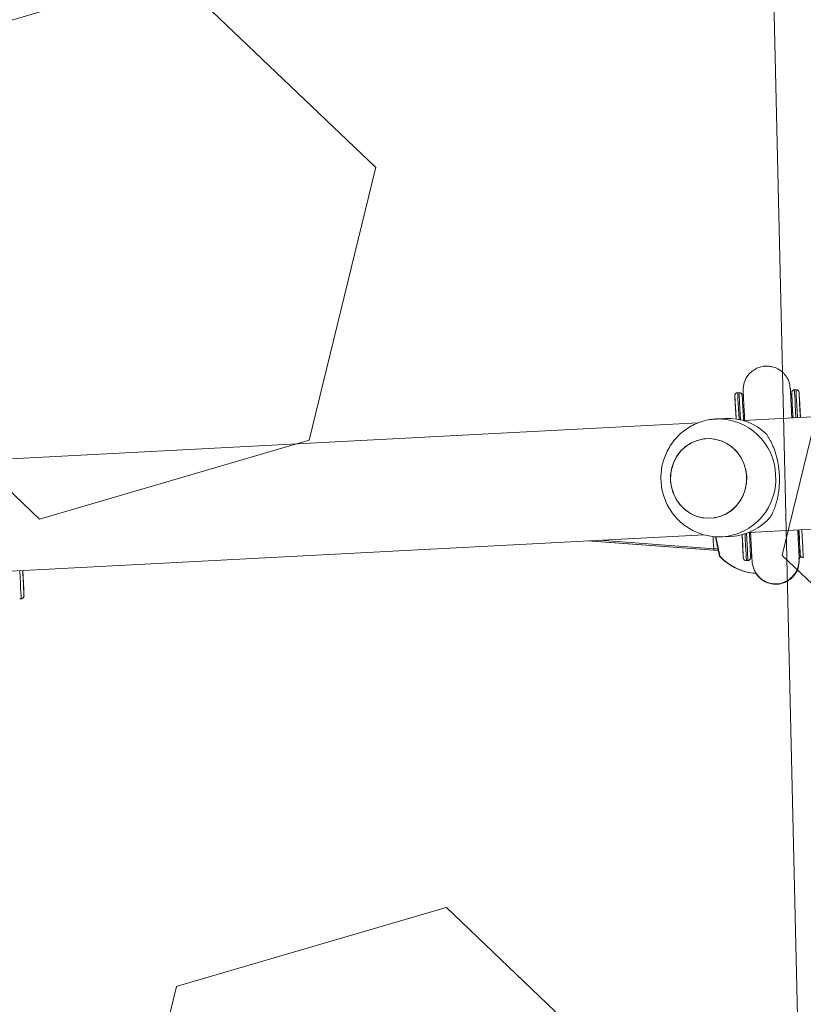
# Model space of a CAD drawing. Header units: millimetres. Extents: x 2943 to 3105, y 1618 to 1828.
# Tile 41 of 81: x 3009.756 to 3010.021, y 1762.323 to 1762.657. Entities that reach past the tile are written whole.
import ezdxf

# ---------------------------------------------------------------- set-up
doc = ezdxf.new("R2010")
doc.units = ezdxf.units.MM
doc.linetypes.add('1.4_0.7', pattern=[2.0999999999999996, 1.4, -0.7])
for name, color, linetype, lineweight in [('1 poly easy', 76, '1.4_0.7', 9), ('1_naw mat', 251, 'Continuous', 5), ('1_urządzenie', 7, 'Continuous', 9), ('wymiary', 7, 'Continuous', 9)]:
    doc.layers.add(name, color=color, linetype=linetype, lineweight=lineweight)
picture_1 = doc.add_image_def('image1.jpg', size_in_pixel=(9921, 7015))

msp = doc.modelspace()

# ---------------------------------------------------------------- hatches: boundary and pattern name
at = {"layer": '1 poly easy'}
h = msp.add_hatch(dxfattribs=at)
h.set_pattern_fill('HEX', color=256, scale=0.03, angle=-43.67331461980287)
h.set_pattern_definition([(316.326685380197, (-370.3120942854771, 1244.699119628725), (0.1139247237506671, 0.1193266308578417), [0.09524999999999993, -0.1904999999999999]), (76.3266853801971, (-370.3120942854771, 1244.699119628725), (-0.1603022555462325, 0.03899838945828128), [0.09524999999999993, -0.1904999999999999]), (16.32668538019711, (-370.243201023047, 1244.633345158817), (-0.04637753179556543, 0.158325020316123), [0.09524999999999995, -0.1904999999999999])])
h.paths.add_polyline_path([(3012.951632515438, 1765.252414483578), (3013.091102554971, 1759.254035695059), (3004.093534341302, 1759.044830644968), (3003.9540643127, 1765.043209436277)])

# ---------------------------------------------------------------- linework, layer by layer
at = {"layer": '1_naw mat'}
for points in [[(3011.521772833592, 1762.218357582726), (3010.022178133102, 1762.183490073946), (3009.9989331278, 1763.183219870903), (3011.498527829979, 1763.218087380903)], [(3010.022178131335, 1762.183490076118), (3008.522583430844, 1762.148622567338), (3008.499338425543, 1763.148352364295), (3009.998933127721, 1763.183219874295)]]:
    msp.add_lwpolyline(points, close=True, dxfattribs=at)
at = {"layer": '1_urządzenie', "linetype": 'Continuous'}
for p, q in [((3010.250935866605, 1762.534495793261), (3010.000592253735, 1762.521354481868)), ((3009.999259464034, 1762.53079759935), (3009.998760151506, 1762.530771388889)), ((3009.999272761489, 1762.530798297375), (3009.999259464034, 1762.53079759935)), ((3010.018532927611, 1762.53180932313), (3010.018033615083, 1762.53178311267)), ((3010.018546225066, 1762.531810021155), (3010.018532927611, 1762.531809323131)), ((3009.997918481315, 1762.527686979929), (3009.997941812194, 1762.527243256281)), ((3009.997918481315, 1762.527686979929), (3009.998220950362, 1762.521867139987)), ((3009.997941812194, 1762.527243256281), (3009.998221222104, 1762.521867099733)), ((3010.000789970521, 1762.528305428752), (3010.000804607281, 1762.528023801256)), ((3010.01679922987, 1762.528890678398), (3010.016785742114, 1762.529145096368)), ((3010.017191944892, 1762.52869870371), (3010.017206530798, 1762.528421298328)), ((3010.019706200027, 1762.528830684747), (3010.019684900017, 1762.528980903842)), ((3010.019706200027, 1762.528830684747), (3010.020048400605, 1762.52237579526)), ((3009.985431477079, 1762.520558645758), (3009.735087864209, 1762.507417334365)), ((3009.994575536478, 1762.522040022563), (3009.991505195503, 1762.521878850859)), ((3010.002584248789, 1762.483406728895), (3010.252954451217, 1762.496549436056)), ((3009.737079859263, 1762.469469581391), (3009.98745006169, 1762.482612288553)), ((3009.947886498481, 1762.480535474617), (3009.990645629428, 1762.47737278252)), ((3009.948244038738, 1762.480554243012), (3009.990706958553, 1762.477375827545)), ((3009.951991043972, 1762.480750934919), (3009.990773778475, 1762.477880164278)), ((3009.993602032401, 1762.481933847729), (3009.996672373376, 1762.482095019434)), ((3010.000279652, 1762.482648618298), (3010.000588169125, 1762.476829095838)), ((3010.000279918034, 1762.482648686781), (3010.000564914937, 1762.477272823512)), ((3009.990648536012, 1762.477372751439), (3009.990707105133, 1762.477375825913)), ((3009.990707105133, 1762.477375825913), (3009.992123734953, 1762.477450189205)), ((3009.990776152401, 1762.477880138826), (3009.992078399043, 1762.47794849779)), ((3010.000588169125, 1762.476829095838), (3010.000564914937, 1762.477272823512)), ((3010.003494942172, 1762.476772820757), (3010.003598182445, 1762.474825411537)), ((3010.019861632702, 1762.477840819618), (3010.019847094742, 1762.478118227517)), ((3010.001748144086, 1762.473849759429), (3010.002247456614, 1762.47387596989)), ((3009.756536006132, 1762.470490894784), (3009.756871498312, 1762.464035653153)), ((3010.003917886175, 1762.469582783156), (3010.003981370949, 1762.469586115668)), ((3010.003981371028, 1762.469586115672), (3010.004040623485, 1762.469589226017)), ((3010.004040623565, 1762.469589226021), (3010.005067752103, 1762.469643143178)), ((3009.756871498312, 1762.464035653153), (3009.756866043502, 1762.463884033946)), ((3009.755517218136, 1762.460924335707), (3009.756016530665, 1762.460950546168)), ((3009.756016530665, 1762.460950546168), (3009.756029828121, 1762.460951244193))]:
    msp.add_line(p, q, dxfattribs=at)
at = {"layer": '1_urządzenie', "linetype": 'Continuous', "flags": 128}
for points in [[(3009.998760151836, 1762.530771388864), (3009.998763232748, 1762.530719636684), (3009.998783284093, 1762.530350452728), (3009.998821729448, 1762.52963061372), (3009.99887808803, 1762.528569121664), (3009.998951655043, 1762.527179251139), (3009.999041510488, 1762.525478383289), (3009.999146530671, 1762.523487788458), (3009.999241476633, 1762.521686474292)], [(3009.999748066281, 1762.521574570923), (3009.999645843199, 1762.523513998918), (3009.999540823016, 1762.525504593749), (3009.999450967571, 1762.5272054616), (3009.999377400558, 1762.528595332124), (3009.999321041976, 1762.52965682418), (3009.999282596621, 1762.530376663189), (3009.999262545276, 1762.530745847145), (3009.999259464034, 1762.53079759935)], [(3010.01753719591, 1762.52224397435), (3010.017492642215, 1762.523089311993), (3010.017384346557, 1762.525142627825), (3010.017291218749, 1762.52690610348), (3010.017214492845, 1762.528356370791), (3010.017155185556, 1762.529474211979), (3010.017114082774, 1762.530244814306), (3010.017091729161, 1762.530657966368), (3010.017087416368, 1762.530732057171)], [(3010.017087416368, 1762.530732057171), (3010.017088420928, 1762.530708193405), (3010.01709144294, 1762.530646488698)], [(3010.01709144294, 1762.530646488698), (3010.017104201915, 1762.530394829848), (3010.017138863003, 1762.52972202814), (3010.017191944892, 1762.52869870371)], [(3010.017537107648, 1762.522243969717), (3010.017503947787, 1762.522873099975), (3010.017396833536, 1762.524904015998), (3010.017304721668, 1762.526648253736), (3010.017228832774, 1762.52808269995), (3010.017170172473, 1762.529188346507), (3010.017129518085, 1762.529950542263), (3010.01710740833, 1762.530359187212), (3010.017103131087, 1762.530432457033)], [(3010.018033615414, 1762.531783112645), (3010.018036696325, 1762.531731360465), (3010.01805674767, 1762.531362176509), (3010.018095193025, 1762.5306423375), (3010.018151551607, 1762.529580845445), (3010.01822511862, 1762.52819097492), (3010.018314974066, 1762.52649010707), (3010.018419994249, 1762.524499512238), (3010.018536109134, 1762.522296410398)], [(3010.019035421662, 1762.522322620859), (3010.018919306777, 1762.524525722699), (3010.018814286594, 1762.52651631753), (3010.018724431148, 1762.528217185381), (3010.018650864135, 1762.529607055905), (3010.018594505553, 1762.530668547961), (3010.018556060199, 1762.53138838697), (3010.018536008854, 1762.531757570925), (3010.018532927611, 1762.53180932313)], [(3010.019583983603, 1762.530863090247), (3010.0195882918, 1762.530789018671), (3010.019610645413, 1762.530375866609), (3010.019651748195, 1762.529605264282), (3010.019711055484, 1762.528487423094), (3010.019787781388, 1762.527037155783), (3010.019880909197, 1762.525273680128), (3010.019989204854, 1762.523220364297), (3010.020033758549, 1762.522375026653)], [(3010.019601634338, 1762.53078890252), (3010.01961588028, 1762.530526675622), (3010.019651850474, 1762.529853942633), (3010.019706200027, 1762.528830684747)], [(3009.998230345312, 1762.521865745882), (3009.998219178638, 1762.522077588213), (3009.99811088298, 1762.524130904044), (3009.998017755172, 1762.525894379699), (3009.997941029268, 1762.527344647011), (3009.997881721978, 1762.528462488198), (3009.997840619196, 1762.529233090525), (3009.997818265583, 1762.529646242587), (3009.99781395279, 1762.52972033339)], [(3009.99781395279, 1762.52972033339), (3009.997814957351, 1762.529696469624), (3009.997817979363, 1762.529634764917)], [(3009.997817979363, 1762.529634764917), (3009.997830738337, 1762.529383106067), (3009.997865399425, 1762.528710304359), (3009.997918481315, 1762.527686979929)], [(3009.99823019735, 1762.52186576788), (3009.998130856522, 1762.523749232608), (3009.998039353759, 1762.525481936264), (3009.997963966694, 1762.526906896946), (3009.997905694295, 1762.528005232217), (3009.997865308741, 1762.528762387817), (3009.997843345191, 1762.529168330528), (3009.997840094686, 1762.529217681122), (3009.9978556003, 1762.528909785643), (3009.997889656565, 1762.528248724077), (3009.997941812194, 1762.527243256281)], [(3010.000310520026, 1762.529851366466), (3010.000314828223, 1762.529777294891), (3010.000337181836, 1762.529364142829), (3010.000378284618, 1762.528593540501), (3010.000437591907, 1762.527475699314), (3010.000514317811, 1762.526025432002), (3010.00060744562, 1762.524261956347), (3010.000715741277, 1762.522208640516), (3010.000760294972, 1762.521363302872)], [(3010.00032817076, 1762.52977717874), (3010.000342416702, 1762.529514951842), (3010.000378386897, 1762.528842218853), (3010.00043273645, 1762.527818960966)], [(3009.976054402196, 1762.501040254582), (3009.976346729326, 1762.49883051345), (3009.976982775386, 1762.496699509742), (3009.977945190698, 1762.494705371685), (3009.979207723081, 1762.492902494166), (3009.980735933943, 1762.491340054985), (3009.982488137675, 1762.490060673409), (3009.984416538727, 1762.489099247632), (3009.986468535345, 1762.488482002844), (3009.988588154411, 1762.488225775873), (3009.990717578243, 1762.488337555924), (3009.992798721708, 1762.488814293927), (3009.994774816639, 1762.489642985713), (3009.996591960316, 1762.49080102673), (3009.998200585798, 1762.492256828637), (3009.999556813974, 1762.493970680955), (3010.000623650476, 1762.495895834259), (3010.001371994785, 1762.497979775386), (3010.001781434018, 1762.500165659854), (3010.00184079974, 1762.502393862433), (3010.001548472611, 1762.504603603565), (3010.000912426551, 1762.506734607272), (3009.999950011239, 1762.50872874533), (3009.998687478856, 1762.510531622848), (3009.997159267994, 1762.51209406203), (3009.995407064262, 1762.513373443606), (3009.99347866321, 1762.514334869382), (3009.991426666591, 1762.51495211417), (3009.989307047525, 1762.515208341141), (3009.987177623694, 1762.515096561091), (3009.985096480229, 1762.514619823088), (3009.983120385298, 1762.513791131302), (3009.981303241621, 1762.512633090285), (3009.979694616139, 1762.511177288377), (3009.978338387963, 1762.509463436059), (3009.97727155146, 1762.507538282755), (3009.976523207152, 1762.505454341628), (3009.976113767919, 1762.503268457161), (3009.976054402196, 1762.501040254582)], [(3009.976433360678, 1762.505105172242), (3009.977127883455, 1762.507209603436), (3009.978144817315, 1762.509164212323), (3009.979456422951, 1762.510915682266), (3009.981026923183, 1762.512416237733), (3009.982813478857, 1762.513624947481), (3009.984767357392, 1762.514508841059), (3009.986835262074, 1762.515043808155), (3009.988960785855, 1762.515215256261), (3009.991085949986, 1762.515018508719), (3009.993152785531, 1762.51445893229), (3009.995104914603, 1762.513551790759), (3009.99688908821, 1762.512321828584), (3009.998456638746, 1762.510802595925), (3009.999764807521, 1762.50903553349), (3010.000777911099, 1762.507068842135), (3010.001468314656, 1762.504956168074), (3010.001817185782, 1762.502755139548), (3010.001815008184, 1762.500525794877), (3010.001461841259, 1762.498328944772), (3010.000767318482, 1762.496224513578), (3009.999750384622, 1762.494269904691), (3009.998438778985, 1762.492518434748), (3009.996868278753, 1762.491017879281), (3009.99508172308, 1762.489809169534), (3009.993127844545, 1762.488925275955), (3009.991059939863, 1762.488390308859), (3009.988934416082, 1762.488218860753), (3009.98680925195, 1762.488415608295), (3009.984742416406, 1762.488975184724), (3009.982790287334, 1762.489882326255), (3009.981006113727, 1762.49111228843), (3009.97943856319, 1762.492631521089), (3009.978130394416, 1762.494398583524), (3009.977117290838, 1762.496365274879), (3009.976426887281, 1762.49847794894), (3009.976078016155, 1762.500678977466), (3009.976080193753, 1762.502908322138), (3009.976433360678, 1762.505105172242)], [(3010.002752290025, 1762.483415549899), (3010.002796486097, 1762.482570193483), (3010.002903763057, 1762.480516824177), (3010.002995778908, 1762.478753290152), (3010.003071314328, 1762.477302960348), (3010.003129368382, 1762.476185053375), (3010.003169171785, 1762.475414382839), (3010.003190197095, 1762.47500116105), (3010.003193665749, 1762.474927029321)], [(3010.019954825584, 1762.476107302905), (3010.019951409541, 1762.476180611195), (3010.019930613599, 1762.476589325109), (3010.019891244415, 1762.47735158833), (3010.019833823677, 1762.478457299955), (3010.01975911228, 1762.47989180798), (3010.019668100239, 1762.481636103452), (3010.019561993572, 1762.483667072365), (3010.019529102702, 1762.484296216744)], [(3010.019970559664, 1762.475807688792), (3010.019967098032, 1762.475881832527), (3010.019946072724, 1762.476295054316), (3010.01990626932, 1762.477065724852), (3010.019848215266, 1762.478183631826), (3010.019772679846, 1762.47963396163), (3010.019680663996, 1762.481397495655), (3010.019573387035, 1762.483450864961), (3010.019529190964, 1762.484296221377)], [(3010.020528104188, 1762.484348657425), (3010.020643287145, 1762.482145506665), (3010.020747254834, 1762.480154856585), (3010.02083597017, 1762.478453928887), (3010.020908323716, 1762.477063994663), (3010.020963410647, 1762.476002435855), (3010.02100054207, 1762.475282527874), (3010.021019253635, 1762.474913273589), (3010.021021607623, 1762.474861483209)], [(3010.000564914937, 1762.477272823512), (3010.000618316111, 1762.476267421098), (3010.000653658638, 1762.475606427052), (3010.000670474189, 1762.475298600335), (3010.000668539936, 1762.475348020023), (3010.000647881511, 1762.475754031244), (3010.000608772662, 1762.476511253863), (3010.00055173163, 1762.477609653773), (3010.000477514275, 1762.479034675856), (3010.000387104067, 1762.480767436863), (3010.000288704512, 1762.482650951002)], [(3010.000697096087, 1762.474795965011), (3010.000693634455, 1762.474870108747), (3010.000672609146, 1762.475283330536), (3010.000632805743, 1762.476054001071), (3010.000574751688, 1762.477171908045), (3010.000499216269, 1762.478622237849), (3010.000407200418, 1762.480385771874), (3010.000299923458, 1762.48243914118), (3010.000288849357, 1762.48265098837)], [(3010.001275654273, 1762.482935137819), (3010.001369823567, 1762.481133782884), (3010.001473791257, 1762.479143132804), (3010.001562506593, 1762.477442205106), (3010.001634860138, 1762.476052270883), (3010.00168994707, 1762.474990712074), (3010.001727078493, 1762.474270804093), (3010.001745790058, 1762.473901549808), (3010.001748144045, 1762.473849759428)], [(3010.002247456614, 1762.47387596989), (3010.002245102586, 1762.473927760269), (3010.002226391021, 1762.474297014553), (3010.002189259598, 1762.475016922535), (3010.002134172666, 1762.476078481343), (3010.002061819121, 1762.477468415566), (3010.001973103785, 1762.479169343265), (3010.001869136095, 1762.481159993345), (3010.001767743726, 1762.483099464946)], [(3010.000588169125, 1762.476829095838), (3010.000642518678, 1762.475805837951), (3010.000678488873, 1762.475133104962), (3010.000679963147, 1762.475105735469)], [(3010.019861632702, 1762.477840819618), (3010.019915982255, 1762.476817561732), (3010.01995195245, 1762.476144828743), (3010.019953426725, 1762.47611745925)], [(3010.000679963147, 1762.475105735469), (3010.000695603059, 1762.474819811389), (3010.000697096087, 1762.474795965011)], [(3010.019391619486, 1762.474412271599), (3010.019511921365, 1762.474523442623), (3010.02023291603, 1762.475232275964)], [(3010.019953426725, 1762.47611745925), (3010.019969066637, 1762.47583153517), (3010.019970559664, 1762.475807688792)], [(3009.756016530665, 1762.460950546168), (3009.756014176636, 1762.461002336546), (3009.755995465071, 1762.461371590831), (3009.755958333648, 1762.462091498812), (3009.755903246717, 1762.463153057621), (3009.755830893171, 1762.464542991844), (3009.755742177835, 1762.466243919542), (3009.755638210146, 1762.468234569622), (3009.755523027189, 1762.470437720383)], [(3009.756521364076, 1762.470490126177), (3009.756565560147, 1762.469644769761), (3009.756672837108, 1762.467591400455), (3009.756764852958, 1762.46582786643), (3009.756840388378, 1762.464377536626), (3009.756898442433, 1762.463259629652), (3009.756938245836, 1762.462488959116), (3009.756959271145, 1762.462075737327), (3009.7569627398, 1762.462001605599)], [(3009.756871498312, 1762.464035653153), (3009.756924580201, 1762.463012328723), (3009.756959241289, 1762.462339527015), (3009.756961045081, 1762.462304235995)]]:
    msp.add_lwpolyline(points, dxfattribs=at)
at = {"layer": '1_urządzenie', "linetype": 'Continuous'}
for centre, radius, start, end in [((3009.992091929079, 1762.502317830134), 0.01957165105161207, 1.730969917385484, 91.47763006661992), ((3009.995482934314, 1762.503346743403), 0.01871528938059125, 46.06298339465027, 92.77903568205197), ((3009.992141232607, 1762.501447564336), 0.01956806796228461, 274.2483463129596, 4.283171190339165), ((3009.995617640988, 1762.500780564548), 0.01871528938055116, 273.230714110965, 319.9467664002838), ((3010.006434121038, 1762.48841542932), 0.01900000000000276, 223.2422709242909, 262.3897670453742), ((3010.006497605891, 1762.488418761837), 0.01899999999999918, 223.2422709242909, 262.3897670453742), ((3010.006556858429, 1762.488421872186), 0.01900000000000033, 223.2422709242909, 262.3897670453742)]:
    msp.add_arc(centre, radius, start, end, dxfattribs=at)
for centre, major_axis, ratio, start_param, end_param in [((3009.990855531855, 1762.485394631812), (8.056681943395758e-05, 0.007514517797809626), 0.04997332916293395, 2.035817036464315, 2.470869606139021), ((3009.990855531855, 1762.485394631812), (8.056681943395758e-05, 0.007514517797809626), 0.04997332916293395, 2.47086960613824, 3.138431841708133), ((3009.990732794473, 1762.485388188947), (8.571224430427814e-05, 0.008015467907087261), 0.05355244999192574, 3.138206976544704, 3.181794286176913), ((3009.990796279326, 1762.485391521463), (8.924750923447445e-05, 0.008015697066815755), 0.01198401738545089, 2.782603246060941, 2.952320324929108), ((3009.990796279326, 1762.485391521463), (8.924750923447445e-05, 0.008015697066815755), 0.01198401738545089, 2.952320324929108, 3.140829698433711)]:
    msp.add_ellipse(centre, major_axis=major_axis, ratio=ratio, start_param=start_param, end_param=end_param, dxfattribs=at)
for points, knots in [([(3010.016610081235, 1762.532206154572), (3010.01648643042, 1762.533055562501), (3010.016255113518, 1762.534644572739), (3010.015118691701, 1762.536595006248), (3010.013819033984, 1762.537949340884), (3010.012278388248, 1762.538984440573), (3010.010689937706, 1762.539585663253), (3010.009032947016, 1762.539820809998), (3010.007294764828, 1762.539758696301), (3010.005490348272, 1762.539245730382), (3010.00369342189, 1762.538190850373), (3010.002136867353, 1762.536666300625), (3010.000806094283, 1762.534324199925), (3010.000692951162, 1762.532402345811), (3010.000632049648, 1762.531367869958)], [0, 0, 0, 0, 0.1018933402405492, 0.1906146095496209, 0.2648210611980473, 0.3252657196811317, 0.4116157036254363, 0.4655549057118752, 0.5247526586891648, 0.6187935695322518, 0.6867086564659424, 0.7723925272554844, 0.8774857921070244, 1, 1, 1, 1]), ([(3009.998764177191, 1762.53075528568), (3009.998710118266, 1762.530756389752), (3009.998543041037, 1762.530759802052), (3009.998300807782, 1762.530646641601), (3009.998081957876, 1762.530471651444), (3009.997944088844, 1762.530283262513), (3009.997865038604, 1762.530107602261), (3009.997827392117, 1762.529960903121), (3009.997815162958, 1762.529857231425), (3009.997812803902, 1762.529800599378), (3009.997812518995, 1762.529776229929), (3009.997812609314, 1762.529759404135), (3009.997812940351, 1762.529743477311), (3009.997813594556, 1762.529725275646), (3009.997814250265, 1762.529710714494), (3009.997816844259, 1762.529658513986), (3009.997818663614, 1762.529621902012)], [0, 0, 0, 0, 0.04461354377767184, 0.1378848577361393, 0.213067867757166, 0.2765127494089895, 0.3295838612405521, 0.3720414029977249, 0.4024317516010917, 0.4156755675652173, 0.4248731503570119, 0.4351781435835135, 0.4522610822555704, 0.4918563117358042, 0.6436022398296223, 1, 1, 1, 1]), ([(3010.000277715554, 1762.530058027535), (3010.000255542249, 1762.53012420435), (3010.000206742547, 1762.530269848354), (3010.000051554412, 1762.530493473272), (3009.999802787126, 1762.530690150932), (3009.999513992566, 1762.530803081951), (3009.999329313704, 1762.530787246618), (3009.9992616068, 1762.530781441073)], [0, 0, 0, 0, 0.1545299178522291, 0.3400942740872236, 0.5925243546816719, 0.8506114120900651, 1, 1, 1, 1]), ([(3010.000329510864, 1762.529749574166), (3010.00032850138, 1762.529778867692), (3010.000327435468, 1762.529809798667), (3010.000321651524, 1762.529884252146), (3010.000319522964, 1762.529907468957), (3010.000314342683, 1762.529948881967), (3010.000295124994, 1762.530060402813), (3010.000229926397, 1762.530253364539), (3010.000065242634, 1762.530497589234), (3009.999802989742, 1762.530697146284), (3009.999519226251, 1762.530805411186), (3009.999338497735, 1762.530788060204), (3009.999274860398, 1762.530781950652)], [0, 0, 0, 0, 0.5147296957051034, 0.5435020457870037, 0.5623102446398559, 0.5736959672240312, 0.5931348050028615, 0.6628619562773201, 0.7475302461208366, 0.8440319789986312, 0.9450812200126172, 1, 1, 1, 1]), ([(3010.00063239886, 1762.53136133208), (3010.000638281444, 1762.531255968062), (3010.000649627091, 1762.531052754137), (3010.00071659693, 1762.529795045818), (3010.000807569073, 1762.528077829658), (3010.000917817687, 1762.525990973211), (3010.001034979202, 1762.523770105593), (3010.001120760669, 1762.522142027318), (3010.001160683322, 1762.521384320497)], [0, 0, 0, 0, 0.2037656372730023, 0.3929995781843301, 0.5676626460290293, 0.7277634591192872, 0.8733012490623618, 0.9999999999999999, 0.9999999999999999, 0.9999999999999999, 0.9999999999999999]), ([(3010.000632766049, 1762.531352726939), (3010.00063382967, 1762.531328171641), (3010.000636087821, 1762.53127603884), (3010.000668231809, 1762.530649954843), (3010.000717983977, 1762.529688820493), (3010.000767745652, 1762.528732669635), (3010.000790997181, 1762.528285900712)], [0, 0, 0, 0, 0.2363251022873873, 0.5017364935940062, 0.7671825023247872, 1, 1, 1, 1]), ([(3010.017138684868, 1762.522223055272), (3010.017098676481, 1762.522982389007), (3010.017012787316, 1762.524612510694), (3010.016895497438, 1762.526835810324), (3010.016785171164, 1762.52892413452), (3010.016694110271, 1762.530643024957), (3010.016627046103, 1762.531902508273), (3010.016615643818, 1762.532106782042), (3010.016609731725, 1762.53221269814)], [0, 0, 0, 0, 0.1268736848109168, 0.27236975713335, 0.4324301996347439, 0.6070560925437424, 0.7962582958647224, 1, 1, 1, 1]), ([(3010.016786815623, 1762.529124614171), (3010.01676216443, 1762.529590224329), (3010.01670955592, 1762.530583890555), (3010.016657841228, 1762.531555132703), (3010.016626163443, 1762.532145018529), (3010.016624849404, 1762.532161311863), (3010.016624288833, 1762.532168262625)], [0, 0, 0, 0, 0.2432083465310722, 0.5190348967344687, 0.7948195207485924, 1, 1, 1, 1]), ([(3010.017087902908, 1762.530372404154), (3010.017072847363, 1762.530221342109), (3010.017022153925, 1762.52971270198), (3010.016888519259, 1762.529218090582), (3010.016794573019, 1762.528870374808)], [0, 0, 0, 0, 0.2969919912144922, 1, 1, 1, 1]), ([(3010.018037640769, 1762.531767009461), (3010.017983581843, 1762.531768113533), (3010.017816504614, 1762.531771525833), (3010.01757427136, 1762.531658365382), (3010.017355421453, 1762.531483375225), (3010.017217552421, 1762.531294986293), (3010.017138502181, 1762.531119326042), (3010.017100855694, 1762.530972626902), (3010.017088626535, 1762.530868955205), (3010.017086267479, 1762.530812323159), (3010.017085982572, 1762.530787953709), (3010.017086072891, 1762.530771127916), (3010.017086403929, 1762.530755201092), (3010.017087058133, 1762.530736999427), (3010.017087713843, 1762.530722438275), (3010.017090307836, 1762.530670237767), (3010.017092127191, 1762.530633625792)], [0, 0, 0, 0, 0.04461354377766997, 0.1378848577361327, 0.2130678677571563, 0.276512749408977, 0.3295838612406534, 0.3720414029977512, 0.4024317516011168, 0.4156755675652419, 0.4248731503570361, 0.4351781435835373, 0.4522610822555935, 0.4918563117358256, 0.6436022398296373, 1, 1, 1, 1]), ([(3010.019551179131, 1762.531069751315), (3010.019529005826, 1762.531135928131), (3010.019480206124, 1762.531281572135), (3010.01932501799, 1762.531505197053), (3010.019076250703, 1762.531701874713), (3010.018787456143, 1762.531814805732), (3010.018602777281, 1762.531798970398), (3010.018535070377, 1762.531793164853)], [0, 0, 0, 0, 0.1545299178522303, 0.3400942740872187, 0.5925243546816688, 0.8506114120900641, 1, 1, 1, 1]), ([(3010.019602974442, 1762.530761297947), (3010.019601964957, 1762.530790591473), (3010.019600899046, 1762.530821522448), (3010.019595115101, 1762.530895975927), (3010.019592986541, 1762.530919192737), (3010.019587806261, 1762.530960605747), (3010.019568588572, 1762.531072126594), (3010.019503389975, 1762.53126508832), (3010.019338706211, 1762.531509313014), (3010.019076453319, 1762.531708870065), (3010.018792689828, 1762.531817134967), (3010.018611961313, 1762.531799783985), (3010.018548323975, 1762.531793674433)], [0, 0, 0, 0, 0.5147296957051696, 0.5435020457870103, 0.562310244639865, 0.5736959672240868, 0.5931348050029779, 0.6628619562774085, 0.7475302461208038, 0.8440319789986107, 0.9450812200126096, 1, 1, 1, 1]), ([(3010.000818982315, 1762.527985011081), (3010.000716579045, 1762.528240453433), (3010.00052921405, 1762.528707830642), (3010.000411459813, 1762.529197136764), (3010.000358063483, 1762.529419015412)], [0, 0, 0, 0, 0.5465443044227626, 1, 1, 1, 1]), ([(3010.016785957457, 1762.529141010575), (3010.016784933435, 1762.529160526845), (3010.016778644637, 1762.529280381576), (3010.016762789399, 1762.529399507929), (3010.016749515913, 1762.529499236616)], [0, 0, 0, 0, 0.162832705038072, 1, 1, 1, 1]), ([(3009.991594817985, 1762.521846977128), (3009.991061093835, 1762.521823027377), (3009.989699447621, 1762.521761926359), (3009.98754798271, 1762.521307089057), (3009.985186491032, 1762.520534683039), (3009.982945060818, 1762.519459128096), (3009.980856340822, 1762.518114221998), (3009.978951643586, 1762.51651672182), (3009.977259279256, 1762.514692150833), (3009.975804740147, 1762.512667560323), (3009.974610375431, 1762.510473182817), (3009.973695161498, 1762.508141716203), (3009.973074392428, 1762.505708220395), (3009.972759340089, 1762.50320978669), (3009.972756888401, 1762.500685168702), (3009.973069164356, 1762.49817435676), (3009.973693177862, 1762.495717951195), (3009.974620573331, 1762.493356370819), (3009.975837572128, 1762.4911289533), (3009.977325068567, 1762.489073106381), (3009.979058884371, 1762.48722338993), (3009.981010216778, 1762.485610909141), (3009.98314634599, 1762.484261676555), (3009.985431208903, 1762.483199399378), (3009.987827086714, 1762.482432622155), (3009.99029248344, 1762.482000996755), (3009.99222839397, 1762.481847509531), (3009.993321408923, 1762.481944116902), (3009.993585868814, 1762.48196749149)], [0, 0, 0, 0, 0.02564012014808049, 0.06541351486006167, 0.1051236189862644, 0.1447929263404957, 0.1844461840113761, 0.2241089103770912, 0.2638059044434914, 0.303559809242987, 0.3433898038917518, 0.3833104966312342, 0.4233310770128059, 0.4634547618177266, 0.5036785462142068, 0.5439932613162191, 0.5843809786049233, 0.6248195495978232, 0.6652853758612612, 0.7057526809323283, 0.746195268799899, 0.7865884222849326, 0.8269107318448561, 0.8671456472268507, 0.9072825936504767, 0.9473175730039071, 0.9872532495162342, 1, 1, 1, 1]), ([(3010.008468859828, 1762.516823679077), (3010.008657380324, 1762.516545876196), (3010.00903514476, 1762.515989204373), (3010.009585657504, 1762.515057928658), (3010.010118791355, 1762.514051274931), (3010.01063004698, 1762.512955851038), (3010.011113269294, 1762.511769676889), (3010.011530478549, 1762.510576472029), (3010.01188187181, 1762.509401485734), (3010.012173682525, 1762.508257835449), (3010.012427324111, 1762.507059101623), (3010.012634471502, 1762.505827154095), (3010.012791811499, 1762.504576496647), (3010.012898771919, 1762.503309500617), (3010.012953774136, 1762.502018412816), (3010.012953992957, 1762.500770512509), (3010.012891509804, 1762.499197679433), (3010.012746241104, 1762.497703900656), (3010.012521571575, 1762.496252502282), (3010.012310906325, 1762.495173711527), (3010.012060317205, 1762.494118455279), (3010.011775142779, 1762.493103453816), (3010.01145814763, 1762.492131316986), (3010.011113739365, 1762.491207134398), (3010.010744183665, 1762.490331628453), (3010.010354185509, 1762.489501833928), (3010.010080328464, 1762.48899238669), (3010.009943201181, 1762.488737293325)], [0, 0, 0, 0, 0.04389318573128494, 0.08795481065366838, 0.1321185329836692, 0.1765062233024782, 0.2216864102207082, 0.2671871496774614, 0.3038468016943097, 0.3407271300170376, 0.3783613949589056, 0.4162840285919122, 0.4529540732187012, 0.4899239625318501, 0.5278623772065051, 0.566140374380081, 0.5997879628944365, 0.6681166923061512, 0.7028363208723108, 0.7390212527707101, 0.7753997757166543, 0.8123235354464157, 0.8494103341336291, 0.8867461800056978, 0.9242146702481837, 0.96205233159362, 1, 1, 1, 1]), ([(3010.003152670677, 1762.483436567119), (3010.003162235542, 1762.48325376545), (3010.00322556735, 1762.482043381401), (3010.003319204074, 1762.480251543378), (3010.003433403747, 1762.478064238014), (3010.003526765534, 1762.476272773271), (3010.003606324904, 1762.474742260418), (3010.003636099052, 1762.474164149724), (3010.003651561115, 1762.473863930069)], [0, 0, 0, 0, 0.03527121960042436, 0.233541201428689, 0.4010530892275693, 0.5846398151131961, 0.7842985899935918, 1, 1, 1, 1]), ([(3010.019630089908, 1762.474692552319), (3010.019614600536, 1762.474993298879), (3010.01958477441, 1762.475572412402), (3010.019505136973, 1762.477104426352), (3010.019411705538, 1762.47889722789), (3010.019297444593, 1762.481085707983), (3010.019203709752, 1762.482879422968), (3010.019140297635, 1762.484091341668), (3010.019130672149, 1762.48427530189)], [0, 0, 0, 0, 0.215672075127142, 0.415295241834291, 0.5988423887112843, 0.7663128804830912, 0.9645280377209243, 1, 1, 1, 1]), ([(3009.991239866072, 1762.481989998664), (3009.991255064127, 1762.481915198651), (3009.991382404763, 1762.481288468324), (3009.991605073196, 1762.480211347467), (3009.991892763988, 1762.478828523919), (3009.992135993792, 1762.477673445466), (3009.992329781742, 1762.476760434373), (3009.992461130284, 1762.476145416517), (3009.992523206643, 1762.475854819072), (3009.992526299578, 1762.475840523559), (3009.992527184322, 1762.475836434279)], [0, 0, 0, 0, 0.02095910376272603, 0.1756110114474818, 0.3293998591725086, 0.4830987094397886, 0.6356813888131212, 0.7880113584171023, 0.9393599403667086, 1, 1, 1, 1]), ([(3009.99139636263, 1762.481981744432), (3009.9914661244, 1762.481637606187), (3009.991757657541, 1762.480199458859), (3009.992201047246, 1762.478082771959), (3009.992607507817, 1762.476161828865), (3009.992798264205, 1762.475273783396), (3009.992767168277, 1762.475416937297), (3009.992759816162, 1762.475450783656)], [0, 0, 0, 0, 0.08756056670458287, 0.3659139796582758, 0.6422668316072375, 0.915419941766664, 0.9999999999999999, 0.9999999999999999, 0.9999999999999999, 0.9999999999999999]), ([(3009.992075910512, 1762.477948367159), (3009.992123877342, 1762.477721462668), (3009.992248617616, 1762.477131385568), (3009.992390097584, 1762.476470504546), (3009.992502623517, 1762.475948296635), (3009.992525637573, 1762.475840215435), (3009.992534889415, 1762.475799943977), (3009.992537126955, 1762.475789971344), (3009.992542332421, 1762.4757692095), (3009.992551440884, 1762.475735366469), (3009.992580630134, 1762.475646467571), (3009.992628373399, 1762.475529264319), (3009.992696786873, 1762.475452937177), (3009.99272484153, 1762.475421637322)], [0, 0, 0, 0, 0.1576147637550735, 0.4098855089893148, 0.6609689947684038, 0.9113959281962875, 0.9275243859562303, 0.9375701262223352, 0.941212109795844, 0.9451953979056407, 0.9554342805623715, 0.9817247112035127, 1, 1, 1, 1]), ([(3010.003189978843, 1762.47526189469), (3010.003216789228, 1762.475506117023), (3010.003273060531, 1762.476018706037), (3010.00341869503, 1762.476513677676), (3010.003494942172, 1762.476772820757)], [0, 0, 0, 0, 0.4764486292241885, 1, 1, 1, 1]), ([(3010.019491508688, 1762.477602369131), (3010.019501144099, 1762.477582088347), (3010.019634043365, 1762.477302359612), (3010.019777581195, 1762.476846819), (3010.019880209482, 1762.476407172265), (3010.019917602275, 1762.476246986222)], [0, 0, 0, 0, 0.04733595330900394, 0.6528952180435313, 1, 1, 1, 1]), ([(3009.992634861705, 1762.475456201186), (3009.992641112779, 1762.475426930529), (3009.992669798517, 1762.475292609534), (3009.992651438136, 1762.475377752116), (3009.992637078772, 1762.475444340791)], [0, 0, 0, 0, 0.2179157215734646, 1, 1, 1, 1]), ([(3009.99269991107, 1762.475452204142), (3009.992705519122, 1762.475425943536), (3009.9927333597, 1762.475295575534), (3009.992715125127, 1762.475380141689), (3009.992700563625, 1762.475447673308)], [0, 0, 0, 0, 0.2014344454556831, 1, 1, 1, 1]), ([(3010.000678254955, 1762.47513831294), (3010.000681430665, 1762.475080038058), (3010.000694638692, 1762.474837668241), (3010.000689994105, 1762.474883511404), (3010.000699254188, 1762.474763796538), (3010.000701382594, 1762.474740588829), (3010.000706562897, 1762.474699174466), (3010.000725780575, 1762.474587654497), (3010.000790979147, 1762.474394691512), (3010.0009556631, 1762.474150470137), (3010.001217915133, 1762.473950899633), (3010.001501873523, 1762.473842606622), (3010.001682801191, 1762.473859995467), (3010.001746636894, 1762.473866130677)], [0, 0, 0, 0, 0.1677893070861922, 0.6978489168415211, 0.7157575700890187, 0.7274642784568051, 0.7345510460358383, 0.7466502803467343, 0.7900502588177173, 0.842749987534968, 0.9028151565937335, 0.9657108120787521, 1, 1, 1, 1]), ([(3010.002245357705, 1762.473892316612), (3010.002302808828, 1762.47389172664), (3010.002472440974, 1762.473889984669), (3010.002715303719, 1762.474005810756), (3010.002931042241, 1762.474181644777), (3010.003067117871, 1762.474370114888), (3010.003143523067, 1762.474544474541), (3010.003178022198, 1762.474673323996), (3010.003184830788, 1762.474739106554), (3010.00318656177, 1762.474755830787)], [0, 0, 0, 0, 0.1224619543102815, 0.3615853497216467, 0.5547391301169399, 0.7178142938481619, 0.8541041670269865, 0.9629081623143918, 1, 1, 1, 1]), ([(3010.003597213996, 1762.474843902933), (3010.003612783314, 1762.474551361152), (3010.003646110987, 1762.473925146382), (3010.003669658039, 1762.473488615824), (3010.003669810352, 1762.473493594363), (3010.003669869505, 1762.473495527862)], [0, 0, 0, 0, 0.349059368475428, 0.7471962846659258, 0.9999999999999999, 0.9999999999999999, 0.9999999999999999, 0.9999999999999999]), ([(3010.003651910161, 1762.473857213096), (3010.003777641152, 1762.472975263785), (3010.004013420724, 1762.471321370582), (3010.005155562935, 1762.46929468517), (3010.006455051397, 1762.467880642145), (3010.007992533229, 1762.466797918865), (3010.00954085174, 1762.466159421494), (3010.011266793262, 1762.465899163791), (3010.013006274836, 1762.466002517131), (3010.014778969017, 1762.466557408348), (3010.016573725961, 1762.467669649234), (3010.018126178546, 1762.469253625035), (3010.01945729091, 1762.471665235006), (3010.019569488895, 1762.473639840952), (3010.019629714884, 1762.474699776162)], [0, 0, 0, 0, 0.1025720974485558, 0.1923503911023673, 0.2677905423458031, 0.3293110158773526, 0.4161199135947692, 0.4680832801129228, 0.5263827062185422, 0.621274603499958, 0.6895677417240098, 0.7751266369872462, 0.8792917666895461, 1, 1, 1, 1]), ([(3010.004968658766, 1762.469637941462), (3010.005076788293, 1762.469430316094), (3010.005472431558, 1762.468670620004), (3010.006491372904, 1762.467723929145), (3010.008009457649, 1762.466674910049), (3010.009603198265, 1762.466076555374), (3010.011261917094, 1762.465839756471), (3010.013000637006, 1762.465903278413), (3010.01480348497, 1762.466417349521), (3010.016600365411, 1762.467474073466), (3010.018156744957, 1762.469000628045), (3010.019487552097, 1762.471345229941), (3010.019600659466, 1762.473269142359), (3010.019661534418, 1762.474304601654)], [0, 0, 0, 0, 0.033363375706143, 0.1220757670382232, 0.1943406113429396, 0.2975142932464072, 0.3618334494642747, 0.4324862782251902, 0.5448465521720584, 0.6259793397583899, 0.7283071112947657, 0.8537735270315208, 1, 1, 1, 1]), ([(3010.019660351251, 1762.474330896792), (3010.019660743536, 1762.474327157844), (3010.019661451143, 1762.474320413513), (3010.019645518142, 1762.4746305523), (3010.019638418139, 1762.47476875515)], [0, 0, 0, 0, 0.5543838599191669, 1, 1, 1, 1]), ([(3010.019951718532, 1762.476150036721), (3010.019954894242, 1762.476091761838), (3010.01996810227, 1762.475849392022), (3010.019963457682, 1762.475895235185), (3010.019972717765, 1762.475775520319), (3010.019974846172, 1762.47575231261), (3010.019980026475, 1762.475710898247), (3010.019999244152, 1762.475599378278), (3010.020064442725, 1762.475406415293), (3010.020229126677, 1762.475162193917), (3010.020491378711, 1762.474962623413), (3010.0207753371, 1762.474854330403), (3010.020956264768, 1762.474871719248), (3010.021020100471, 1762.474877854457)], [0, 0, 0, 0, 0.1677893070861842, 0.6978489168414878, 0.7157575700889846, 0.7274642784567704, 0.7345510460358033, 0.7466502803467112, 0.7900502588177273, 0.8427499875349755, 0.902815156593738, 0.9657108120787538, 0.9999999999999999, 0.9999999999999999, 0.9999999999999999, 0.9999999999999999]), ([(3009.756014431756, 1762.46096689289), (3009.756071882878, 1762.460966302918), (3009.756241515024, 1762.460964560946), (3009.756484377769, 1762.461080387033), (3009.756700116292, 1762.461256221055), (3009.756836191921, 1762.461444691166), (3009.756912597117, 1762.461619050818), (3009.756947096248, 1762.461747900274), (3009.756953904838, 1762.461813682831), (3009.756955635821, 1762.461830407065)], [0, 0, 0, 0, 0.1224619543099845, 0.3615853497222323, 0.5547391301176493, 0.7178142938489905, 0.8541041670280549, 0.9629081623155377, 1, 1, 1, 1]), ([(3009.756027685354, 1762.46096740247), (3009.756081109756, 1762.460966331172), (3009.756247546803, 1762.460962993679), (3009.756489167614, 1762.461076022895), (3009.756708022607, 1762.461250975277), (3009.756845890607, 1762.461439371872), (3009.756924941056, 1762.461615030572), (3009.756962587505, 1762.461761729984), (3009.756974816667, 1762.461865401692), (3009.756977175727, 1762.461922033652), (3009.756977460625, 1762.461946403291), (3009.756977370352, 1762.461963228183), (3009.756977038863, 1762.461979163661), (3009.756976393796, 1762.461997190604), (3009.756975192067, 1762.462022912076), (3009.756972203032, 1762.462085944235), (3009.756962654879, 1762.462271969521), (3009.756959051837, 1762.462342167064)], [0, 0, 0, 0, 0.02884511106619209, 0.08986333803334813, 0.139048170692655, 0.1805539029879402, 0.2152731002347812, 0.2430488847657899, 0.2629302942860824, 0.2715944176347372, 0.2776114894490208, 0.2843530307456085, 0.2955287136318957, 0.3214319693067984, 0.4207043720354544, 0.7813999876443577, 1, 1, 1, 1])]:
    msp.add_open_spline(points, degree=3, knots=knots, dxfattribs=at)
msp.add_point((3010.007652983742, 1762.539730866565), dxfattribs=at)

# ---------------------------------------------------------------- pictures from other files: only their frames are drawn
at = {"layer": 'wymiary'}
image = msp.add_image(picture_1, insert=(3104.889709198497, 1618.260470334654), size_in_units=(209.99450000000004, 148.48416666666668), rotation=90, dxfattribs=dict(at, fade=54))
image.dxf.flags = 7

doc.saveas('drawing.dxf')
